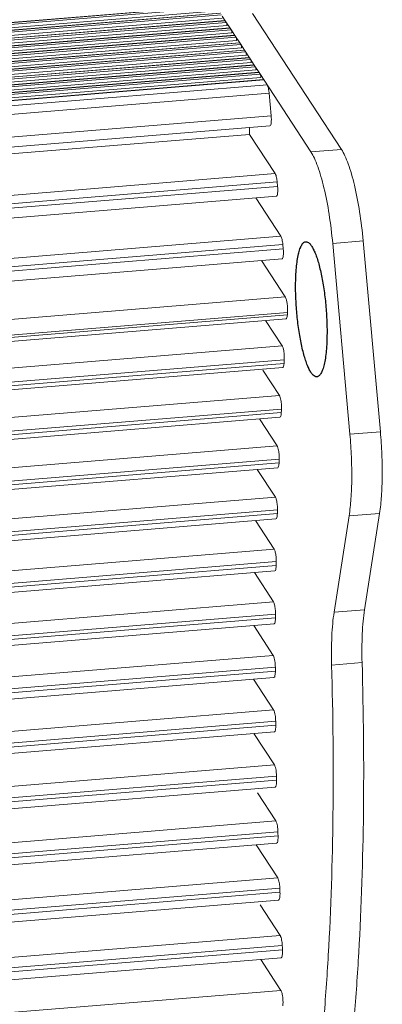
# Model space of a CAD drawing. Header units: millimetres. Extents: x 24895 to 26296, y -11704 to -10713.
# Tile 45 of 47: x 26189 to 26214, y -11394 to -11326. Entities that reach past the tile are written whole.
import ezdxf

# ---------------------------------------------------------------- set-up
doc = ezdxf.new("R2010")
doc.units = ezdxf.units.MM
doc.header["$LTSCALE"] = 50
doc.layers.get('0').update_dxf_attribs({"lineweight": 18})
doc.layers.add('02___PRT_ALL_AXES', color=7, linetype='Continuous')

msp = doc.modelspace()

# ---------------------------------------------------------------- linework, layer by layer
at = {"color": 7, "linetype": 'Continuous'}
for p, q in [((26202.556, -11324.946), (25789.991, -11358.767)), ((25790.066, -11358.882), (26202.631, -11325.061)), ((26202.534, -11324.929), (25790.088, -11358.741)), ((25790.118, -11359.101), (26202.683, -11325.281)), ((26202.889, -11325.457), (25790.324, -11359.278)), ((25790.399, -11359.393), (26202.964, -11325.572)), ((26202.867, -11325.44), (25790.422, -11359.251)), ((25790.529, -11359.606), (26203.016, -11325.791)), ((26205.111, -11325.47), (26211.234, -11334.854)), ((26203.222, -11325.967), (25790.657, -11359.788)), ((25790.732, -11359.903), (26203.297, -11326.082)), ((26203.2, -11325.951), (25790.755, -11359.762)), ((25790.862, -11360.116), (26203.35, -11326.302)), ((26203.555, -11326.478), (25790.99, -11360.299)), ((26203.534, -11326.462), (25791.088, -11360.273)), ((26203.222, -11325.967), (26203.211, -11325.955)), ((26203.266, -11326.035), (26203.222, -11325.967)), ((26203.555, -11326.478), (26203.544, -11326.465)), ((26203.599, -11326.545), (26203.555, -11326.478)), ((25791.065, -11360.414), (26203.63, -11326.593)), ((25791.196, -11360.627), (26203.683, -11326.813)), ((26203.889, -11326.989), (25791.323, -11360.81)), ((25791.398, -11360.925), (26203.964, -11327.104)), ((26203.867, -11326.972), (25791.421, -11360.783)), ((26203.889, -11326.989), (26203.877, -11326.976)), ((26203.933, -11327.056), (26203.889, -11326.989)), ((25791.529, -11361.138), (26204.016, -11327.323)), ((26204.222, -11327.499), (25791.657, -11361.32)), ((25791.732, -11361.435), (26204.297, -11327.614)), ((26204.2, -11327.483), (25791.755, -11361.294)), ((25791.862, -11361.649), (26204.349, -11327.834)), ((26204.222, -11327.499), (26204.21, -11327.487)), ((26204.266, -11327.567), (26204.222, -11327.499)), ((26204.555, -11328.01), (25791.99, -11361.831)), ((25792.065, -11361.946), (26204.63, -11328.125)), ((26204.533, -11327.994), (25792.088, -11361.805)), ((25792.195, -11362.159), (26204.683, -11328.345)), ((26204.888, -11328.521), (25792.323, -11362.342)), ((26204.866, -11328.504), (25792.421, -11362.315)), ((26204.555, -11328.01), (26204.544, -11327.997)), ((26204.599, -11328.077), (26204.555, -11328.01)), ((26204.888, -11328.521), (26204.877, -11328.508)), ((26204.932, -11328.588), (26204.888, -11328.521)), ((25792.398, -11362.457), (26204.963, -11328.636)), ((25792.529, -11362.67), (26205.016, -11328.855)), ((26205.221, -11329.031), (25792.656, -11362.852)), ((25792.731, -11362.967), (26205.297, -11329.147)), ((26205.2, -11329.015), (25792.754, -11362.826)), ((26205.221, -11329.031), (26205.21, -11329.019)), ((26205.265, -11329.099), (26205.221, -11329.031)), ((25792.862, -11363.181), (26205.349, -11329.366)), ((26205.555, -11329.542), (25792.989, -11363.363)), ((25793.065, -11363.478), (26205.63, -11329.657)), ((26205.533, -11329.526), (25793.087, -11363.337)), ((25793.195, -11363.691), (26205.682, -11329.877)), ((26205.555, -11329.542), (26205.543, -11329.529)), ((26205.599, -11329.609), (26205.555, -11329.542)), ((26205.866, -11330.036), (25793.301, -11363.857)), ((26205.888, -11330.053), (25793.323, -11363.874)), ((25793.55, -11364.222), (26206.115, -11330.401)), ((26205.888, -11330.053), (26205.877, -11330.04)), ((25793.908, -11364.771), (26206.25, -11330.968)), ((26206.392, -11332.538), (26206.25, -11330.968)), ((25794.888, -11366.272), (26206.392, -11332.538)), ((25795.306, -11366.914), (26206.307, -11333.221)), ((26204.899, -11333.81), (26204.901, -11333.336)), ((25795.599, -11367.363), (26204.899, -11333.81)), ((26206.67, -11336.524), (26204.899, -11333.81)), ((26211.234, -11334.854), (26209.133, -11335.026)), ((26206.67, -11336.524), (25797.124, -11370.098)), ((26206.805, -11337.091), (25797.294, -11370.662)), ((26206.833, -11337.405), (25797.38, -11370.971)), ((26206.833, -11337.405), (26206.805, -11337.091)), ((26206.748, -11338.088), (25797.537, -11371.634)), ((26207.061, -11340.842), (26205.339, -11338.203)), ((25797.984, -11374.377), (26207.061, -11340.842)), ((25798.052, -11374.949), (26207.196, -11341.409)), ((26207.224, -11341.723), (26207.196, -11341.409)), ((26212.736, -11341.171), (26210.635, -11341.343)), ((26212.736, -11341.171), (26213.922, -11354.346)), ((26207.224, -11341.723), (25798.078, -11375.263)), ((26207.139, -11342.405), (25798.139, -11375.934)), ((26207.364, -11345.025), (26205.73, -11342.521)), ((25798.375, -11378.553), (26207.364, -11345.025)), ((25798.472, -11379.641), (26207.521, -11346.109)), ((26207.509, -11346.274), (25798.487, -11379.805)), ((26207.509, -11346.274), (26207.515, -11346.191)), ((26207.515, -11346.191), (26207.521, -11346.109)), ((26207.417, -11346.55), (25798.511, -11380.071)), ((26207.153, -11348.419), (26206.008, -11346.666)), ((25798.676, -11381.905), (26207.153, -11348.419)), ((25798.763, -11382.864), (26207.295, -11349.373)), ((26207.28, -11349.618), (25798.784, -11383.106)), ((26207.28, -11349.618), (26207.288, -11349.496)), ((26207.288, -11349.496), (26207.295, -11349.373)), ((26207.187, -11349.915), (25798.81, -11383.393)), ((26206.958, -11351.839), (26205.823, -11350.099)), ((25798.98, -11385.284), (26206.958, -11351.839)), ((25799.065, -11386.221), (26207.102, -11352.771)), ((26207.089, -11353.02), (25799.087, -11386.467)), ((26207.089, -11353.02), (26207.096, -11352.896)), ((26207.096, -11352.896), (26207.102, -11352.771)), ((26206.995, -11353.339), (25799.115, -11386.776)), ((26206.8, -11355.316), (26205.586, -11353.455)), ((26213.922, -11354.346), (26211.821, -11354.518)), ((25799.287, -11388.723), (26206.8, -11355.316)), ((25799.343, -11389.64), (26206.945, -11356.226)), ((26206.935, -11356.479), (26206.94, -11356.352)), ((26206.94, -11356.352), (26206.945, -11356.226)), ((26206.935, -11356.479), (25799.354, -11389.892)), ((26206.84, -11356.82), (25799.368, -11390.224)), ((26206.68, -11358.849), (26205.431, -11356.936)), ((25799.36, -11392.24), (26206.68, -11358.849)), ((25799.3, -11393.144), (26206.825, -11359.736)), ((26206.818, -11359.994), (26206.822, -11359.865)), ((26206.822, -11359.865), (26206.825, -11359.736)), ((26206.722, -11360.358), (25799.184, -11393.767)), ((26206.818, -11359.994), (25799.271, -11393.403)), ((26206.595, -11362.438), (26205.313, -11360.473)), ((26213.867, -11359.975), (26211.766, -11360.147)), ((26213.867, -11359.975), (26212.834, -11366.623)), ((25798.907, -11395.859), (26206.595, -11362.438)), ((26206.64, -11363.95), (25798.668, -11397.395)), ((26206.737, -11363.564), (25798.728, -11397.011)), ((25798.769, -11396.747), (26206.741, -11363.302)), ((26206.737, -11363.564), (26206.739, -11363.433)), ((26206.739, -11363.433), (26206.741, -11363.302)), ((26206.546, -11366.082), (26205.231, -11364.066)), ((25798.334, -11399.546), (26206.546, -11366.082)), ((26210.733, -11366.795), (26212.834, -11366.623)), ((25798.151, -11400.414), (26206.693, -11366.923)), ((26206.691, -11367.188), (25798.173, -11400.677)), ((26206.691, -11367.188), (26206.692, -11367.055)), ((26206.692, -11367.055), (26206.693, -11366.923)), ((26206.594, -11367.598), (25798.11, -11401.085)), ((26206.534, -11369.78), (26205.185, -11367.714)), ((25797.984, -11403.272), (26206.534, -11369.78)), ((25797.981, -11404.102), (26206.68, -11370.598)), ((26206.681, -11370.732), (26206.68, -11370.598)), ((26206.681, -11370.867), (26206.681, -11370.732)), ((26210.56, -11370.452), (26212.662, -11370.279)), ((26206.681, -11370.867), (25798.003, -11404.369)), ((26206.584, -11371.301), (25798.038, -11404.792)), ((26206.557, -11373.534), (26205.175, -11371.416)), ((25798.043, -11407.023), (26206.557, -11373.534)), ((25798.058, -11407.827), (26206.703, -11374.327)), ((26206.706, -11374.601), (25798.062, -11408.1)), ((26206.705, -11374.464), (26206.703, -11374.327)), ((26206.706, -11374.601), (26206.705, -11374.464)), ((26206.61, -11375.058), (25798.07, -11408.549)), ((26206.616, -11377.343), (26205.201, -11375.174)), ((25798.097, -11410.832), (26206.616, -11377.343)), ((25798.093, -11411.613), (26206.762, -11378.112)), ((26206.765, -11378.25), (26206.762, -11378.112)), ((26206.671, -11378.871), (25798.089, -11412.366)), ((26206.768, -11378.389), (25798.091, -11411.891)), ((26206.768, -11378.389), (26206.765, -11378.25)), ((26206.711, -11381.207), (26205.438, -11379.256)), ((25798.076, -11414.706), (26206.711, -11381.207)), ((26206.865, -11382.233), (25798.071, -11415.745)), ((25798.072, -11415.463), (26206.857, -11381.952)), ((26206.861, -11382.092), (26206.857, -11381.952)), ((26206.865, -11382.233), (26206.861, -11382.092)), ((26206.769, -11382.74), (25798.063, -11416.244)), ((26206.843, -11385.128), (26205.36, -11382.855)), ((25797.991, -11418.645), (26206.843, -11385.128)), ((26206.999, -11386.133), (25797.96, -11419.665)), ((25797.968, -11419.378), (26206.988, -11385.848)), ((26206.994, -11385.99), (26206.988, -11385.848)), ((26206.999, -11386.133), (26206.994, -11385.99)), ((26206.904, -11386.665), (25797.944, -11420.191)), ((26207.013, -11389.107), (26205.632, -11386.991)), ((25797.841, -11422.65), (26207.013, -11389.107)), ((26207.171, -11390.091), (25797.784, -11423.651)), ((25797.801, -11423.359), (26207.157, -11389.801)), ((26207.164, -11389.946), (26207.157, -11389.801)), ((26207.171, -11390.091), (26207.164, -11389.946)), ((26207.077, -11390.648), (25797.752, -11424.203)), ((26207.061, -11392.899), (26205.668, -11390.764)), ((25797.622, -11426.463), (26207.061, -11392.899))]:
    msp.add_line(p, q, dxfattribs=at)
at = {"color": 3, "linetype": 'Continuous'}
for p, q in [((26203.01, -11325.642), (26203.222, -11325.967)), ((26203.266, -11326.035), (26203.555, -11326.478)), ((26203.599, -11326.545), (26203.889, -11326.989)), ((26203.933, -11327.056), (26204.222, -11327.499)), ((26204.266, -11327.567), (26204.555, -11328.01)), ((26204.599, -11328.077), (26204.888, -11328.521)), ((26204.932, -11328.588), (26205.221, -11329.031)), ((26205.265, -11329.099), (26205.555, -11329.542)), ((26205.599, -11329.609), (26209.133, -11335.026)), ((26210.635, -11341.343), (26211.821, -11354.518)), ((26211.766, -11360.147), (26210.733, -11366.795))]:
    msp.add_line(p, q, dxfattribs=at)
at = {"color": 7, "linetype": 'Continuous'}
for centre, radius, start, end in [((26203.815, -11374.362), 2.888, 0.6863, 7.05962), ((26203.856, -11378.172), 2.906, 1.18941, 7.37132), ((26203.943, -11382.037), 2.915, 1.68642, 7.69082), ((26204.077, -11385.958), 2.914, 2.17951, 8.01894), ((26204.257, -11389.936), 2.903, 2.67086, 8.35661)]:
    msp.add_arc(centre, radius, start, end, dxfattribs=at)
for points, knots in [([(26203.297, -11326.082), (26203.302, -11326.089), (26203.321, -11326.129), (26203.331, -11326.174), (26203.337, -11326.21)], [0, 0, 0, 0, 0.178903, 1, 1, 1, 1]), ([(26203.63, -11326.593), (26203.635, -11326.6), (26203.654, -11326.64), (26203.664, -11326.684), (26203.67, -11326.72)], [0, 0, 0, 0, 0.178903, 1, 1, 1, 1]), ([(26203.964, -11327.104), (26203.968, -11327.11), (26203.988, -11327.151), (26203.997, -11327.195), (26204.004, -11327.231)], [0, 0, 0, 0, 0.178903, 1, 1, 1, 1]), ([(26204.297, -11327.614), (26204.301, -11327.621), (26204.321, -11327.661), (26204.33, -11327.706), (26204.337, -11327.742)], [0, 0, 0, 0, 0.178903, 1, 1, 1, 1]), ([(26204.63, -11328.125), (26204.634, -11328.132), (26204.654, -11328.172), (26204.664, -11328.216), (26204.67, -11328.252)], [0, 0, 0, 0, 0.178903, 1, 1, 1, 1]), ([(26204.963, -11328.636), (26204.968, -11328.643), (26204.987, -11328.683), (26204.997, -11328.727), (26205.003, -11328.763)], [0, 0, 0, 0, 0.178903, 1, 1, 1, 1]), ([(26205.297, -11329.147), (26205.301, -11329.153), (26205.32, -11329.194), (26205.33, -11329.238), (26205.337, -11329.274)], [0, 0, 0, 0, 0.178903, 1, 1, 1, 1]), ([(26205.63, -11329.657), (26205.634, -11329.664), (26205.654, -11329.704), (26205.663, -11329.748), (26205.67, -11329.784)], [0, 0, 0, 0, 0.178903, 1, 1, 1, 1]), ([(26206.392, -11332.538), (26206.407, -11332.695), (26206.409, -11332.913), (26206.377, -11333.132), (26206.335, -11333.216), (26206.31, -11333.22)], [0, 0, 0, 0, 0.670963, 0.890669, 1, 1, 1, 1]), ([(26211.234, -11334.854), (26211.325, -11334.993), (26211.498, -11335.321), (26211.726, -11335.887), (26211.945, -11336.569), (26212.229, -11337.663), (26212.52, -11339.206), (26212.675, -11340.495), (26212.736, -11341.171)], [0, 0, 0, 0, 0.076083, 0.169767, 0.279878, 0.404617, 0.688538, 1, 1, 1, 1]), ([(26206.805, -11337.091), (26206.801, -11337.05), (26206.784, -11336.903), (26206.758, -11336.756), (26206.726, -11336.654)], [0, 0, 0, 0, 0.275976, 1, 1, 1, 1]), ([(26206.75, -11338.087), (26206.776, -11338.083), (26206.818, -11337.999), (26206.849, -11337.78), (26206.847, -11337.562), (26206.833, -11337.405)], [0, 0, 0, 0, 0.109331, 0.329037, 1, 1, 1, 1]), ([(26207.061, -11340.842), (26207.104, -11340.908), (26207.155, -11341.101), (26207.185, -11341.293), (26207.196, -11341.409)], [0, 0, 0, 0, 0.403791, 1, 1, 1, 1]), ([(26207.141, -11342.404), (26207.166, -11342.4), (26207.209, -11342.316), (26207.24, -11342.098), (26207.238, -11341.879), (26207.224, -11341.723)], [0, 0, 0, 0, 0.109331, 0.329037, 1, 1, 1, 1]), ([(26207.364, -11345.025), (26207.374, -11345.04), (26207.417, -11345.124), (26207.441, -11345.216), (26207.459, -11345.29)], [0, 0, 0, 0, 0.185463, 1, 1, 1, 1]), ([(26207.459, -11345.29), (26207.466, -11345.322), (26207.493, -11345.457), (26207.51, -11345.594), (26207.518, -11345.7)], [0, 0, 0, 0, 0.231805, 1, 1, 1, 1]), ([(26207.417, -11346.55), (26207.449, -11346.547), (26207.496, -11346.428), (26207.504, -11346.342), (26207.509, -11346.274)], [0, 0, 0, 0, 0.320081, 1, 1, 1, 1]), ([(26207.518, -11345.7), (26207.526, -11345.805), (26207.53, -11345.942), (26207.524, -11346.078), (26207.521, -11346.109)], [0, 0, 0, 0, 0.772848, 1, 1, 1, 1]), ([(26207.153, -11348.419), (26207.161, -11348.432), (26207.199, -11348.505), (26207.221, -11348.586), (26207.236, -11348.651)], [0, 0, 0, 0, 0.186231, 1, 1, 1, 1]), ([(26207.187, -11349.915), (26207.221, -11349.913), (26207.268, -11349.782), (26207.276, -11349.691), (26207.28, -11349.618)], [0, 0, 0, 0, 0.318295, 1, 1, 1, 1]), ([(26207.29, -11349.01), (26207.297, -11349.103), (26207.302, -11349.224), (26207.297, -11349.345), (26207.295, -11349.373)], [0, 0, 0, 0, 0.770425, 1, 1, 1, 1]), ([(26206.958, -11351.839), (26206.966, -11351.851), (26207.003, -11351.923), (26207.024, -11352), (26207.039, -11352.064)], [0, 0, 0, 0, 0.187031, 1, 1, 1, 1]), ([(26206.995, -11353.339), (26207.031, -11353.336), (26207.078, -11353.194), (26207.085, -11353.098), (26207.089, -11353.02)], [0, 0, 0, 0, 0.316856, 1, 1, 1, 1]), ([(26213.922, -11354.346), (26213.969, -11354.865), (26214.036, -11355.886), (26214.064, -11357.369), (26214.016, -11358.728), (26213.928, -11359.582), (26213.867, -11359.975)], [0, 0, 0, 0, 0.277215, 0.54402, 0.788497, 1, 1, 1, 1]), ([(26206.8, -11355.316), (26206.808, -11355.328), (26206.844, -11355.397), (26206.866, -11355.472), (26206.88, -11355.534)], [0, 0, 0, 0, 0.187846, 1, 1, 1, 1]), ([(26206.841, -11356.82), (26206.879, -11356.817), (26206.925, -11356.663), (26206.932, -11356.562), (26206.935, -11356.479)], [0, 0, 0, 0, 0.31573, 1, 1, 1, 1]), ([(26206.68, -11358.849), (26206.721, -11358.912), (26206.771, -11359.096), (26206.801, -11359.278), (26206.812, -11359.389)], [0, 0, 0, 0, 0.403518, 1, 1, 1, 1]), ([(26206.723, -11360.357), (26206.763, -11360.354), (26206.809, -11360.189), (26206.816, -11360.082), (26206.818, -11359.994)], [0, 0, 0, 0, 0.31489, 1, 1, 1, 1]), ([(26206.595, -11362.438), (26206.635, -11362.499), (26206.685, -11362.677), (26206.714, -11362.854), (26206.726, -11362.961)], [0, 0, 0, 0, 0.403434, 1, 1, 1, 1]), ([(26206.641, -11363.95), (26206.683, -11363.946), (26206.728, -11363.769), (26206.735, -11363.657), (26206.737, -11363.564)], [0, 0, 0, 0, 0.314312, 1, 1, 1, 1]), ([(26206.546, -11366.082), (26206.585, -11366.141), (26206.634, -11366.313), (26206.664, -11366.484), (26206.675, -11366.588)], [0, 0, 0, 0, 0.40343, 1, 1, 1, 1]), ([(26212.834, -11366.623), (26212.793, -11366.884), (26212.727, -11367.44), (26212.645, -11368.659), (26212.643, -11369.618), (26212.662, -11370.279)], [0, 0, 0, 0, 0.216156, 0.4582, 1, 1, 1, 1]), ([(26206.595, -11367.598), (26206.64, -11367.594), (26206.683, -11367.404), (26206.69, -11367.286), (26206.691, -11367.188)], [0, 0, 0, 0, 0.313977, 1, 1, 1, 1]), ([(26206.534, -11369.78), (26206.549, -11369.805), (26206.617, -11369.961), (26206.644, -11370.131), (26206.661, -11370.27)], [0, 0, 0, 0, 0.171343, 1, 1, 1, 1]), ([(26212.662, -11370.279), (26212.76, -11373.728), (26212.828, -11380.403), (26212.57, -11388.578), (26212.144, -11394.703), (26211.732, -11398.92), (26211.224, -11402.839), (26210.623, -11406.435), (26209.934, -11409.683), (26209.162, -11412.562), (26208.313, -11415.053), (26207.39, -11417.141), (26206.401, -11418.817), (26205.481, -11419.91), (26204.709, -11420.537), (26204.14, -11420.874), (26203.558, -11421.097), (26203.158, -11421.169), (26202.961, -11421.185)], [0, 0, 0, 0, 0.192712, 0.372796, 0.456655, 0.535681, 0.609397, 0.677381, 0.739274, 0.794795, 0.843765, 0.886146, 0.922108, 0.952167, 0.965322, 0.977484, 0.98893, 1, 1, 1, 1]), ([(26206.585, -11371.301), (26206.632, -11371.296), (26206.674, -11371.094), (26206.681, -11370.971), (26206.681, -11370.867)], [0, 0, 0, 0, 0.313869, 1, 1, 1, 1]), ([(26206.557, -11373.534), (26206.572, -11373.557), (26206.638, -11373.709), (26206.665, -11373.872), (26206.682, -11374.007)], [0, 0, 0, 0, 0.171843, 1, 1, 1, 1]), ([(26206.611, -11375.058), (26206.66, -11375.053), (26206.701, -11374.839), (26206.708, -11374.71), (26206.706, -11374.601)], [0, 0, 0, 0, 0.313974, 1, 1, 1, 1]), ([(26206.616, -11377.343), (26206.631, -11377.365), (26206.695, -11377.511), (26206.722, -11377.669), (26206.739, -11377.799)], [0, 0, 0, 0, 0.172394, 1, 1, 1, 1]), ([(26206.672, -11378.871), (26206.724, -11378.865), (26206.763, -11378.638), (26206.77, -11378.504), (26206.768, -11378.389)], [0, 0, 0, 0, 0.314284, 1, 1, 1, 1]), ([(26206.711, -11381.207), (26206.725, -11381.229), (26206.788, -11381.37), (26206.815, -11381.522), (26206.832, -11381.647)], [0, 0, 0, 0, 0.172998, 1, 1, 1, 1]), ([(26206.77, -11382.739), (26206.825, -11382.733), (26206.862, -11382.493), (26206.869, -11382.353), (26206.865, -11382.233)], [0, 0, 0, 0, 0.314791, 1, 1, 1, 1]), ([(26206.843, -11385.128), (26206.857, -11385.15), (26206.919, -11385.285), (26206.945, -11385.431), (26206.962, -11385.552)], [0, 0, 0, 0, 0.173658, 1, 1, 1, 1]), ([(26206.906, -11386.664), (26206.926, -11386.662), (26206.965, -11386.602), (26206.999, -11386.429), (26207.004, -11386.258), (26206.999, -11386.133)], [0, 0, 0, 0, 0.110514, 0.322084, 1, 1, 1, 1]), ([(26207.013, -11389.107), (26207.027, -11389.128), (26207.086, -11389.257), (26207.112, -11389.399), (26207.129, -11389.514)], [0, 0, 0, 0, 0.174378, 1, 1, 1, 1]), ([(26207.079, -11390.647), (26207.1, -11390.645), (26207.139, -11390.581), (26207.173, -11390.4), (26207.177, -11390.222), (26207.171, -11390.091)], [0, 0, 0, 0, 0.110062, 0.322853, 1, 1, 1, 1]), ([(26207.061, -11392.899), (26207.071, -11392.913), (26207.113, -11392.999), (26207.137, -11393.092), (26207.153, -11393.168)], [0, 0, 0, 0, 0.182312, 1, 1, 1, 1]), ([(26207.204, -11393.58), (26207.206, -11393.615), (26207.21, -11393.741), (26207.206, -11393.868), (26207.194, -11393.959)], [0, 0, 0, 0, 0.277587, 1, 1, 1, 1])]:
    msp.add_open_spline(points, degree=3, knots=knots, dxfattribs=at)
for points in [[(26203.337, -11326.21), (26203.343, -11326.24), (26203.347, -11326.271), (26203.35, -11326.302)], [(26203.67, -11326.72), (26203.676, -11326.751), (26203.68, -11326.782), (26203.683, -11326.813)], [(26204.004, -11327.231), (26204.009, -11327.261), (26204.013, -11327.292), (26204.016, -11327.323)], [(26204.337, -11327.742), (26204.342, -11327.772), (26204.346, -11327.803), (26204.349, -11327.834)], [(26204.67, -11328.252), (26204.676, -11328.283), (26204.68, -11328.314), (26204.683, -11328.345)], [(26205.003, -11328.763), (26205.009, -11328.794), (26205.013, -11328.824), (26205.016, -11328.855)], [(26205.337, -11329.274), (26205.342, -11329.304), (26205.346, -11329.335), (26205.349, -11329.366)], [(26205.67, -11329.784), (26205.675, -11329.815), (26205.679, -11329.846), (26205.682, -11329.877)], [(26206.115, -11330.401), (26206.141, -11330.441), (26206.157, -11330.486), (26206.171, -11330.531)], [(26206.171, -11330.531), (26206.192, -11330.596), (26206.206, -11330.663), (26206.218, -11330.73)], [(26206.218, -11330.73), (26206.233, -11330.809), (26206.243, -11330.888), (26206.25, -11330.968)], [(26206.726, -11336.654), (26206.711, -11336.609), (26206.695, -11336.564), (26206.67, -11336.524)], [(26207.236, -11348.651), (26207.263, -11348.769), (26207.28, -11348.889), (26207.29, -11349.01)], [(26207.039, -11352.064), (26207.067, -11352.178), (26207.083, -11352.295), (26207.093, -11352.412)], [(26207.093, -11352.412), (26207.104, -11352.531), (26207.108, -11352.652), (26207.102, -11352.771)], [(26206.88, -11355.534), (26206.907, -11355.645), (26206.924, -11355.759), (26206.934, -11355.872)], [(26206.934, -11355.872), (26206.945, -11355.99), (26206.95, -11356.108), (26206.945, -11356.226)], [(26206.812, -11359.389), (26206.823, -11359.504), (26206.829, -11359.62), (26206.825, -11359.736)], [(26206.726, -11362.961), (26206.738, -11363.074), (26206.744, -11363.188), (26206.741, -11363.302)], [(26206.675, -11366.588), (26206.688, -11366.699), (26206.694, -11366.811), (26206.693, -11366.923)], [(26206.661, -11370.27), (26206.673, -11370.379), (26206.68, -11370.488), (26206.68, -11370.598)], [(26207.153, -11393.168), (26207.181, -11393.304), (26207.197, -11393.442), (26207.204, -11393.58)]]:
    msp.add_open_spline(points, degree=3, dxfattribs=at)
at = {"color": 3, "linetype": 'Continuous'}
for points, knots in [([(26210.635, -11341.343), (26210.574, -11340.667), (26210.418, -11339.379), (26210.128, -11337.835), (26209.843, -11336.741), (26209.625, -11336.059), (26209.397, -11335.493), (26209.223, -11335.165), (26209.133, -11335.026)], [0, 0, 0, 0, 0.311462, 0.595383, 0.720122, 0.830233, 0.923917, 1, 1, 1, 1]), ([(26211.766, -11360.147), (26211.827, -11359.754), (26211.914, -11358.9), (26211.963, -11357.541), (26211.935, -11356.058), (26211.867, -11355.037), (26211.821, -11354.518)], [0, 0, 0, 0, 0.211503, 0.45598, 0.722785, 1, 1, 1, 1]), ([(26210.56, -11370.452), (26210.541, -11369.79), (26210.544, -11368.831), (26210.626, -11367.612), (26210.692, -11367.056), (26210.733, -11366.795)], [0, 0, 0, 0, 0.5418, 0.783844, 1, 1, 1, 1]), ([(26210.56, -11370.452), (26210.659, -11373.9), (26210.727, -11380.576), (26210.469, -11388.75), (26210.042, -11394.876), (26209.631, -11399.092), (26209.123, -11403.011), (26208.522, -11406.607), (26207.833, -11409.855), (26207.061, -11412.734), (26206.211, -11415.225), (26205.289, -11417.314), (26204.3, -11418.989), (26203.38, -11420.083), (26202.608, -11420.709), (26202.039, -11421.046), (26201.456, -11421.269), (26201.057, -11421.341), (26200.859, -11421.358)], [0, 0, 0, 0, 0.192712, 0.372796, 0.456655, 0.535681, 0.609397, 0.677381, 0.739274, 0.794795, 0.843765, 0.886146, 0.922108, 0.952167, 0.965322, 0.977484, 0.98893, 1, 1, 1, 1])]:
    msp.add_open_spline(points, degree=3, knots=knots, dxfattribs=at)
at = {"layer": '02___PRT_ALL_AXES', "color": 3, "linetype": 'Continuous'}
for points, knots in [([(26208.078, -11344.226), (26208.079, -11344.016), (26208.088, -11343.614), (26208.125, -11343.041), (26208.185, -11342.53), (26208.264, -11342.092), (26208.362, -11341.736), (26208.464, -11341.497), (26208.557, -11341.358), (26208.626, -11341.285), (26208.7, -11341.237), (26208.753, -11341.223), (26208.778, -11341.221)], [0, 0, 0, 0, 0.195877, 0.376414, 0.537919, 0.677463, 0.792818, 0.883021, 0.919066, 0.949718, 0.976088, 1, 1, 1, 1]), ([(26208.778, -11341.221), (26208.821, -11341.218), (26208.919, -11341.241), (26209.051, -11341.346), (26209.181, -11341.512), (26209.31, -11341.741), (26209.438, -11342.029), (26209.562, -11342.375), (26209.68, -11342.772), (26209.834, -11343.385), (26209.996, -11344.234), (26210.138, -11345.315), (26210.226, -11346.43), (26210.245, -11347.177), (26210.243, -11347.545)], [0, 0, 0, 0, 0.019213, 0.04315, 0.074272, 0.113417, 0.160655, 0.215643, 0.277792, 0.346336, 0.498869, 0.664919, 0.835156, 1, 1, 1, 1]), ([(26209.543, -11350.55), (26209.5, -11350.553), (26209.401, -11350.53), (26209.27, -11350.425), (26209.14, -11350.259), (26209.011, -11350.03), (26208.883, -11349.741), (26208.759, -11349.396), (26208.641, -11348.999), (26208.487, -11348.386), (26208.325, -11347.537), (26208.183, -11346.456), (26208.095, -11345.341), (26208.076, -11344.593), (26208.078, -11344.226)], [0, 0, 0, 0, 0.019213, 0.04315, 0.074272, 0.113417, 0.160655, 0.215643, 0.277792, 0.346336, 0.498869, 0.664919, 0.835156, 1, 1, 1, 1]), ([(26210.243, -11347.545), (26210.242, -11347.754), (26210.233, -11348.156), (26210.196, -11348.73), (26210.136, -11349.241), (26210.057, -11349.679), (26209.959, -11350.034), (26209.857, -11350.274), (26209.764, -11350.413), (26209.695, -11350.486), (26209.621, -11350.534), (26209.568, -11350.548), (26209.543, -11350.55)], [0, 0, 0, 0, 0.195877, 0.376414, 0.537919, 0.677463, 0.792818, 0.883021, 0.919066, 0.949718, 0.976088, 1, 1, 1, 1])]:
    msp.add_open_spline(points, degree=3, knots=knots, dxfattribs=at)

doc.saveas('drawing.dxf')
